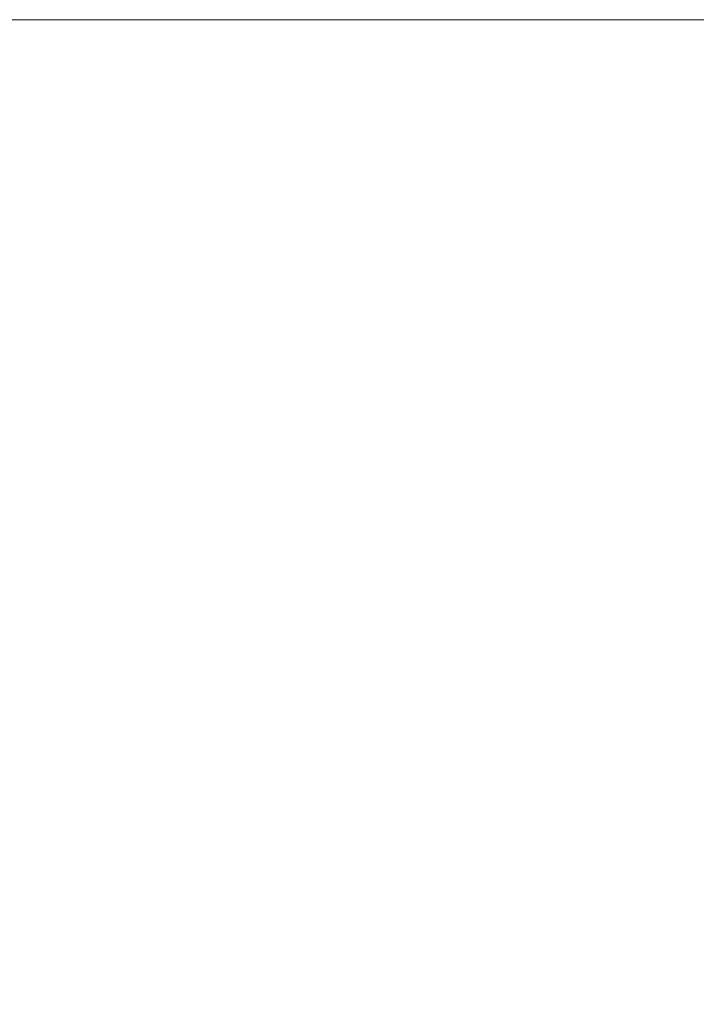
# Model space of a CAD drawing. Extents: x -10 to 131, y -10 to 22.
# Tile 6 of 11: x 2.45 to 8.17, y 3.14 to 11.47. Entities that reach past the tile are written whole.
import ezdxf

# ---------------------------------------------------------------- set-up
doc = ezdxf.new("R2010")
doc.units = 0
doc.header["$MEASUREMENT"] = 0
doc.layers.add('B_ANNO_NOPLOT', color=47, linetype='Continuous', lineweight=18, plot=False)

# ---------------------------------------------------------------- blocks, each defined once
blk = doc.blocks.new('*U98')
at = {"layer": 'B_ANNO_NOPLOT', "flags": 128}
blk.add_lwpolyline([(0, 0), (0, 20.9997), (26.9935, 20.9997), (26.9935, 19.9043), (31.4995, 19.9043), (31.4995, 3.3749), (26.3805, 3.3749), (26.3805, 0)], close=True, dxfattribs=at)
blk = doc.blocks.new('*U246')
at = {"layer": 'B_ANNO_NOPLOT', "flags": 128}
blk.add_lwpolyline([(0, 0), (0, 20.9997), (26.9935, 20.9997), (26.9935, 19.9043), (31.4995, 19.9043), (31.4995, 3.3749), (26.3805, 3.3749), (26.3805, 0)], close=True, dxfattribs=at)

msp = doc.modelspace()

# ---------------------------------------------------------------- block references
msp.add_blockref('*U98', (-10.3094, -9.5335))

# ---------------------------------------------------------------- next in the draw order: block references
msp.add_blockref('*U246', (-10.3094, -9.5335))

doc.saveas('drawing.dxf')
